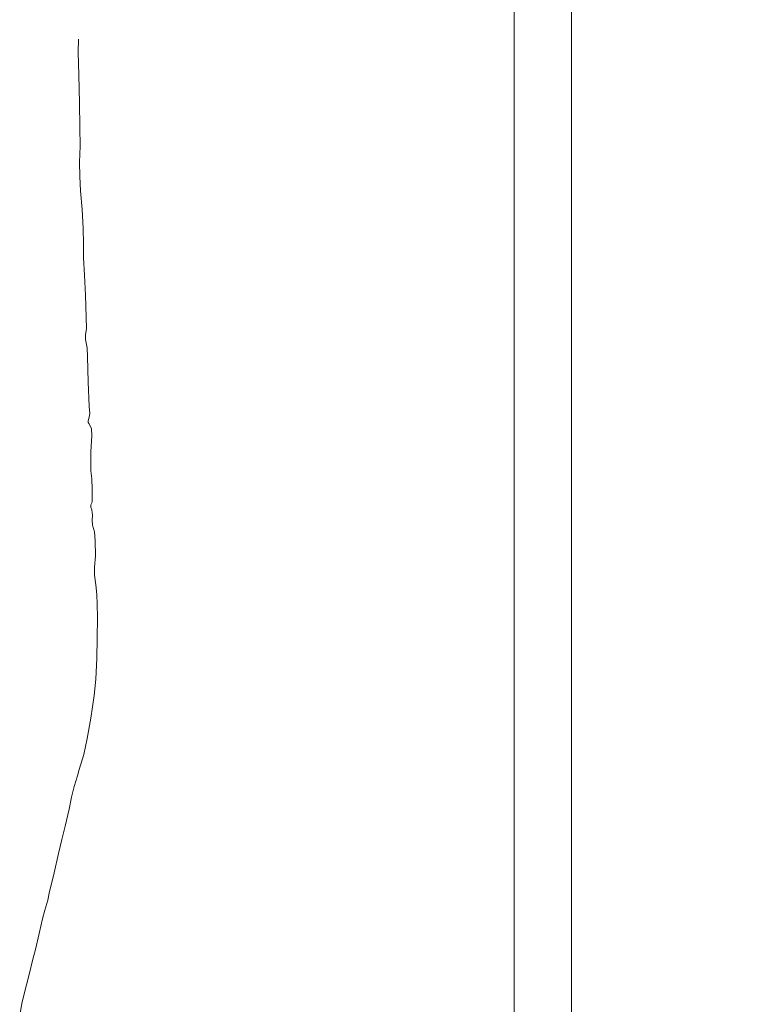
# Model space of a CAD drawing. Header units: metres. Extents: x 102313 to 104557, y 415820 to 422103.
# Tile 62 of 256: x 102319 to 102577, y 419662 to 420007. Entities that reach past the tile are written whole.
import ezdxf

# ---------------------------------------------------------------- set-up
doc = ezdxf.new("R2010")
doc.units = ezdxf.units.M
doc.header["$MEASUREMENT"] = 0
doc.layers.add('00-Kader', color=2, linetype='Continuous', lineweight=0)
doc.layers.add('water', color=2, linetype='Continuous', lineweight=0)

msp = doc.modelspace()

# ---------------------------------------------------------------- linework, layer by layer
at = {"layer": '00-Kader', "flags": 128}
for points in [[(104171.863, 420163.456), (102491.863, 420163.456), (102491.863, 417787.456), (104171.863, 417787.456), (104171.863, 420163.456)], [(104151.863, 420143.456), (102511.863, 420143.456), (102511.863, 417807.456), (104151.863, 417807.456), (104151.863, 420143.456)]]:
    msp.add_lwpolyline(points, close=True, dxfattribs=at)
at = {"layer": 'water', "flags": 128}
for points in [[(102339.298, 420000), (102339.257, 419995.448), (102339.46, 419987.391), (102339.665, 419977.681), (102339.838, 419969.154), (102339.865, 419962.578), (102339.685, 419957.015), (102339.774, 419951.943), (102340.087, 419946.984), (102340.624, 419940.43), (102340.921, 419933.801), (102341.063, 419928.435), (102341.106, 419923.512), (102341.406, 419917.5), (102341.764, 419910.431), (102342.013, 419902.788), (102342.109, 419898.678), (102341.832, 419896.644), (102341.737, 419894.907), (102342.332, 419892.036), (102342.528, 419888.9), (102342.74, 419880.152), (102343.07, 419871.523), (102343.348, 419869.09), (102343.118, 419867.78), (102342.704, 419866.445), (102342.706, 419865.918), (102343.035, 419865.388), (102343.854, 419863.737), (102344.016, 419861.203), (102343.625, 419855.726), (102343.622, 419848.971), (102343.969, 419846.207), (102344.079, 419842.586), (102344.093, 419838.318), (102343.951, 419837.819), (102343.632, 419837.095), (102343.673, 419836.33), (102344.046, 419835.361), (102344.272, 419833.531), (102344.081, 419831.709), (102344.258, 419829.954), (102344.983, 419827.692), (102345.212, 419824.517), (102345.325, 419819.262), (102344.884, 419815.26), (102344.996, 419812.511), (102345.353, 419809.055), (102345.791, 419805.74), (102345.911, 419802.264), (102346.035, 419797.753), (102345.914, 419790.279), (102345.812, 419783.404), (102345.451, 419776.164), (102344.878, 419770.409), (102343.617, 419762.446), (102342.321, 419755.358), (102341.214, 419749.764), (102339.601, 419744.494), (102338.937, 419742.282)], [(102338.937, 419742.282), (102337.847, 419738.591), (102336.852, 419734.773), (102336.105, 419730.664), (102334.652, 419724.669), (102333.518, 419720.049), (102332.29, 419715.18), (102330.801, 419708.361), (102329.067, 419701.29), (102328.581, 419698.77), (102327.524, 419695.303), (102326.724, 419692.236), (102325.598, 419687.149), (102324.248, 419681.507), (102323.303, 419678.121), (102322.096, 419672.769), (102321.137, 419669.218), (102319.597, 419663.261), (102318.75, 419658.648)]]:
    msp.add_lwpolyline(points, dxfattribs=at)

doc.saveas('drawing.dxf')
